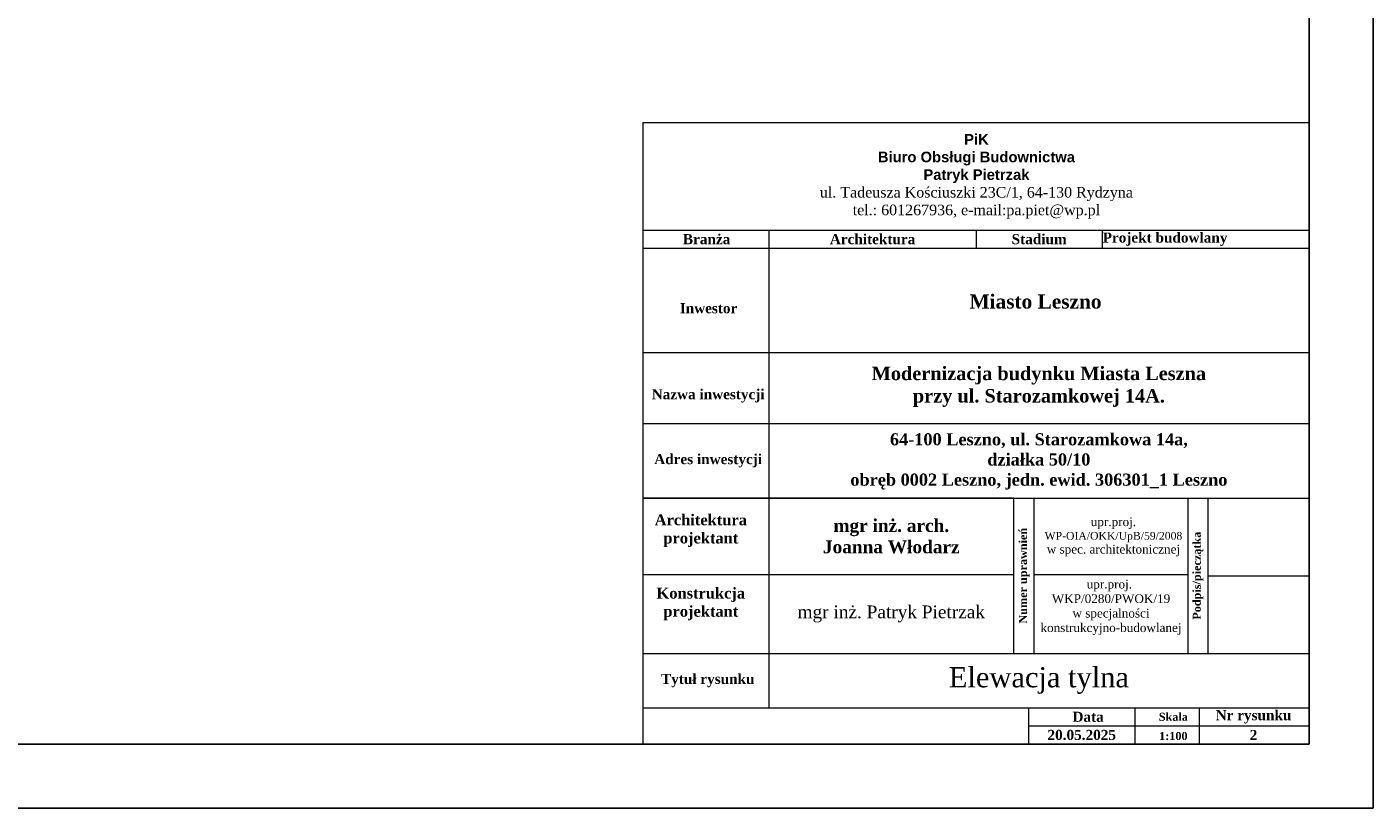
# Model space of a CAD drawing. Header units: centimetres. Extents: x 26734 to 37487, y -41160 to -26520.
# Tile 22 of 23: x 30930 to 33034, y -29490 to -28269. Entities that reach past the tile are written whole.
import ezdxf

# ---------------------------------------------------------------- set-up
doc = ezdxf.new("R2010")
doc.units = ezdxf.units.CM
doc.layers.add('IE_opis', color=7, linetype='Continuous')
doc.layers.add('Widokowa', color=94, linetype='Continuous')
doc.layers.add('ramka', color=7, linetype='Continuous', lineweight=30)

msp = doc.modelspace()

# ---------------------------------------------------------------- linework, layer by layer
at = {"layer": 'Widokowa', "color": 7}
for p, q in [((33033.579, -29489.748), (33033.579, -26519.748)), ((32933.579, -26619.748), (32933.579, -29389.748)), ((32933.579, -29389.748), (27083.579, -29389.748)), ((26733.579, -29489.748), (33033.579, -29489.748))]:
    msp.add_line(p, q, dxfattribs=at)
at = {"layer": 'Widokowa', "color": 7, "lineweight": 13}
for p, q in [((31892.866, -28418.706), (32933.579, -28418.706)), ((31892.866, -28418.706), (31892.866, -29389.748)), ((32933.579, -28418.706), (32933.579, -29389.748)), ((31894.079, -28586.846), (32933.579, -28586.846)), ((32089.292, -28586.846), (32089.292, -29333.048)), ((32413.348, -28586.846), (32413.366, -28615.196)), ((32610.056, -28586.846), (32610.056, -28615.196)), ((31894.079, -28615.196), (32933.579, -28615.196)), ((31894.079, -28777.884), (32933.579, -28777.884)), ((31894.079, -28888.893), (32933.579, -28888.893)), ((32472.318, -29005.445), (31892.866, -29005.445)), ((31894.079, -29005.445), (32933.579, -29005.445)), ((32472.318, -29247.998), (32472.318, -29005.445)), ((32503.818, -29247.998), (32503.818, -29005.445)), ((32744.451, -29247.998), (32744.451, -29005.445)), ((32775.951, -29247.998), (32775.951, -29005.445)), ((31892.866, -29124.98), (32472.318, -29124.98)), ((32503.818, -29124.98), (32744.451, -29124.98)), ((32775.951, -29126.721), (32933.579, -29126.721)), ((31892.866, -29247.998), (32933.579, -29247.998)), ((31892.866, -29247.998), (32472.318, -29247.998)), ((32503.818, -29247.998), (32744.451, -29247.998)), ((31892.866, -29333.048), (32933.579, -29333.048)), ((32495.288, -29333.048), (32495.288, -29389.748)), ((32661.505, -29333.048), (32661.505, -29389.748)), ((32761.607, -29333.048), (32761.607, -29389.748)), ((32495.288, -29361.398), (32933.579, -29361.398)), ((31892.866, -29389.748), (32933.579, -29389.748))]:
    msp.add_line(p, q, dxfattribs=at)

# ---------------------------------------------------------------- texts
at = {"layer": 'IE_opis', "color": 7, "ltscale": 0.5}
for s, insert, char_height, width, attachment_point in [('\\pxqc,t4;{\\fArial|b1|i0|c238|p34;\\H1.1667x;PiK \\P\\pxqc,t4;Biuro Obsługi Budownictwa\\P\\pxqc,t4;Patryk Pietrzak\\P\\pxqc,t4;\\fTimes New Roman|b0|i0|c238|p18;ul. Tadeusza Kościuszki 23C/1, 64-130 Rydzyna\\P\\pxqc,t4;tel.: 601267936, e-mail:pa.piet@wp.pl\\P\\pxqc,t4;}', (31894.079, -28502.776), 14.175, 1039.5, 4), ('{\\fTimes New Roman|b1|i0|c238|p18;mgr inż. arch. \\PJoanna Włodarz}', (32280.805, -29065.213), 19.95, 383.02609, 5), ('\\A1;\\pxl0.5556;{\\fTimes New Roman|b0|i0|c238|p18;upr.proj.\\P\\H0.8889x;WP-OIA/OKK/UpB/59/2008\\P\\A0;\\H1.125x;w spec. architektonicznej\\A1;  }', (32624.134, -29066.083), 13.608, 240.63344, 5), ('{\\fTimes New Roman|b0|i0|c238|p18;\\C256;upr.proj.  WKP/0280/PWOK/19 \\Pw specjalności konstrukcyjno-budowlanej\\P\\pxl0.5556;\\A1;\\C7;  }', (32624.134, -29187.484), 13.608, 240.63344, 5), ('{\\fTimes New Roman|b0|i0|c238|p18;\\C256;mgr inż. Patryk Pietrzak}', (32280.805, -29186.489), 19.95, 383.02609, 5)]:
    msp.add_mtext(s, dxfattribs=dict(at, insert=insert, char_height=char_height, width=width, attachment_point=attachment_point))
at = {"layer": 'ramka', "color": 7, "attachment_point": 5}
for s, insert, char_height, width in [('{\\fTimes New Roman|b1|i0|c238|p18;Branża}', (31992.292, -28601.021), 15.75, 196.4257), ('\\pxt4;{\\fTimes New Roman|b1|i0|c238|p18;Architektura}', (32251.56, -28601.021), 15.75, 324.53788), ('{\\fTimes New Roman|b1|i0|c238|p18;Stadium}', (32511.846, -28601.021), 15.75, 196.4197), ('{\\fTimes New Roman|b1|i0|c238|p18;Projekt budowlany}', (32708.536, -28601.021), 15.75, 196.4197), ('{\\fTimes New Roman|b1|i0|c238|p18; Tytuł rysunku}', (31991.079, -29290.523), 15.75, 196.4257), ('{\\fTimes New Roman|b1|i0|c238|p18;Data}', (32588.341, -29347.223), 15.75, 186.10616), ('{\\fTimes New Roman|b1|i0|c238|p18;Skala}', (32721.501, -29347.223), 12.6, 80.21377), ('{\\fTimes New Roman|b1|i0|c238|p18;Nr rysunku}', (32846.793, -29347.223), 15.75, 170.37137), ('\\pxt4;{\\fTimes New Roman|b1|i0|c238|p18;20.05.2025}', (32578.396, -29375.573), 15.75, 166.2178), ('\\pxt4;{\\fTimes New Roman|b1|i0|c238|p18;1:100}', (32721.501, -29377.275), 12.6, 80.21377), ('\\pxt4;{\\fTimes New Roman|b1|i0|c238|p18;2}', (32846.793, -29375.573), 15.75, 170.37137)]:
    msp.add_mtext(s, dxfattribs=dict(at, insert=insert, char_height=char_height, width=width))
at = {"layer": 'ramka', "color": 7, "insert": (32511.435, -29290.523), "char_height": 31.5, "attachment_point": 5}
msp.add_mtext('\\pxt4;{\\fTimes New Roman|b0|i0|c238|p18;Elewacja tylna}', dxfattribs=at)
at = {"layer": 'Widokowa', "color": 7, "attachment_point": 5}
for s, insert, char_height, width in [('\\A1;\\pxql,se1,,t4;{\\fTimes New Roman|b1|i0|c238|p18;Miasto Leszno}', (32602.393, -28698.476), 22.05, 398.75549), ('\\pxqc,se1,,t4;{\\fTimes New Roman|b1|i0|c238|p18;Modernizacja budynku Miasta Leszna \\P\\pxqc,t4;przy ul. Starozamkowej 14A.}', (32511.435, -28831.592), 21, 844.28787), ('\\pxse1,,t4;{\\fTimes New Roman|b1|i0|c238|p18;64-100 Leszno, ul. Starozamkowa 14a, \\P\\pxt4;działka 50/10\\P\\pxt4;obręb 0002 Leszno, jedn. ewid. 306301_1 Leszno}', (32511.435, -28948.168), 18.9, 844.28787)]:
    msp.add_mtext(s, dxfattribs=dict(at, insert=insert, char_height=char_height, width=width))
at = {"layer": 'Widokowa', "color": 7, "lineweight": 13, "attachment_point": 5}
for s, insert, char_height, width in [('{\\fTimes New Roman|b1|i0|c238|p18; Inwestor}', (31992.292, -28708.901), 15.75, 196.42569), ('{\\fTimes New Roman|b1|i0|c238|p18; Nazwa inwestycji}', (31991.685, -28845.75), 15.75, 195.21214), ('{\\fTimes New Roman|b1|i0|c238|p18; Adres inwestycji}', (31991.685, -28947.169), 15.75, 197.63925), ('{\\fTimes New Roman|b1|i0|c238|p18;Architektura\\Pprojektant}', (31983.222, -29056.397), 17.01, 212.13975), ('{\\fTimes New Roman|b1|i0|c238|p18;Architektura\\Pprojektant}', (31983.222, -29056.397), 17.01, 212.13975), ('{\\fTimes New Roman|b1|i0|c238|p18;Konstrukcja projektant}', (31983.222, -29170.884), 17.01, 212.13975), ('{\\fTimes New Roman|b1|i0|c238|p18;Konstrukcja projektant}', (31983.222, -29170.884), 17.01, 212.13975)]:
    msp.add_mtext(s, dxfattribs=dict(at, insert=insert, char_height=char_height, width=width))
at = {"layer": 'Widokowa', "color": 7, "lineweight": 13, "attachment_point": 5, "rotation": 90}
for s, insert, char_height, width in [('\\pt18;{\\fTimes New Roman|b1|i0|c238|p18;Numer uprawnień}', (32488.674, -29126.721), 12.6, 242.55388), ('{\\fTimes New Roman|b1|i0|c238|p18;\\H0.5x;Podpis/pieczątka}', (32760.201, -29126.721), 25.2, 242.55392)]:
    msp.add_mtext(s, dxfattribs=dict(at, insert=insert, char_height=char_height, width=width))

doc.saveas('drawing.dxf')
